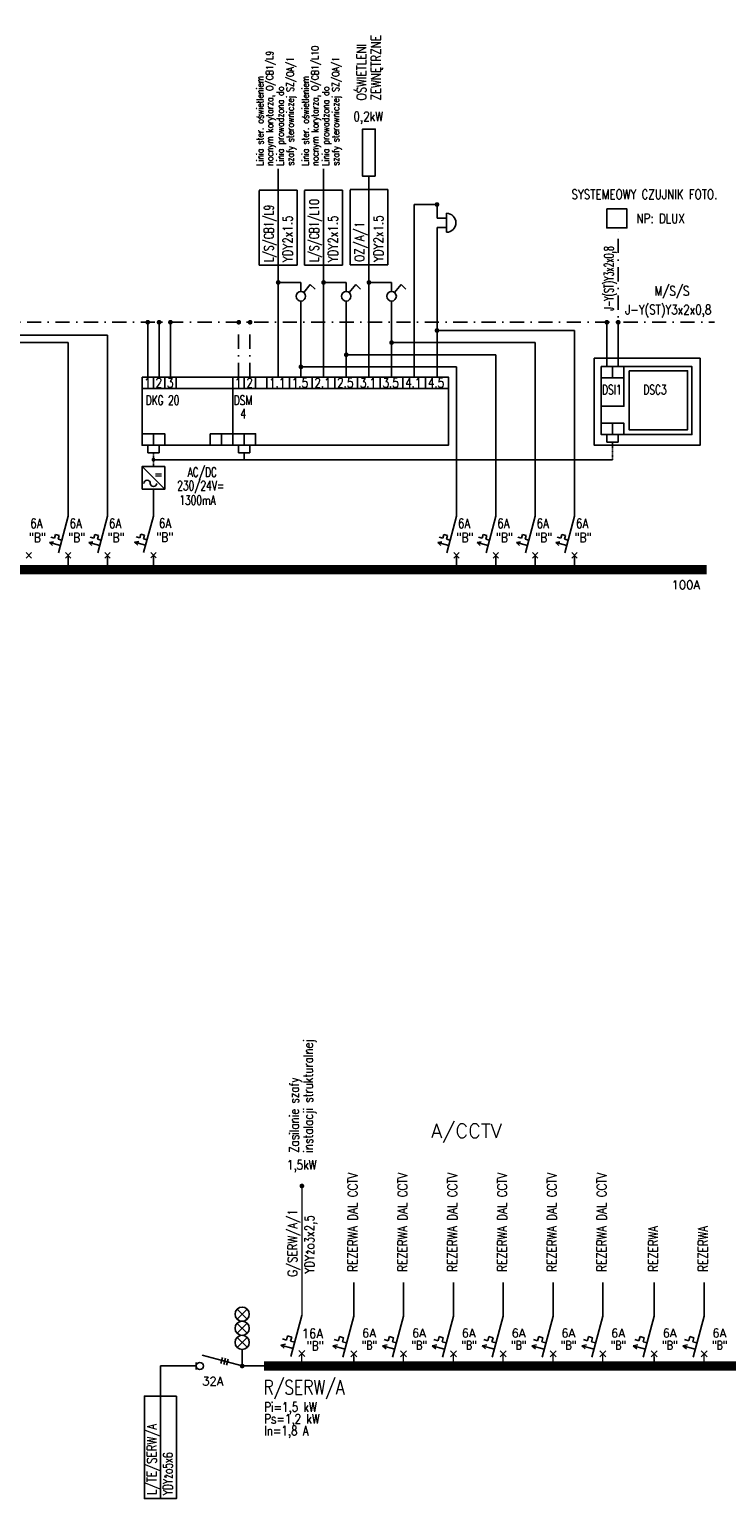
# Model space of a CAD drawing. Header units: inches. Extents: x -145354 to -97635, y 38777 to 78670.
# Tile 209 of 231: x -113260 to -111785, y 42640 to 45750. Entities that reach past the tile are written whole.
import ezdxf

# ---------------------------------------------------------------- set-up
doc = ezdxf.new("R2010")
doc.units = ezdxf.units.IN
doc.header["$MEASUREMENT"] = 0
doc.linetypes.add('DASHDOT', pattern=[1, 0.5, -0.25, 0, -0.25])
doc.linetypes.add('DASHDOTX2', pattern=[2, 1, -0.5, 0, -0.5])
doc.layers.add('E-35', color=6, linetype='Continuous', lineweight=25)
for name, color, linetype in [('E35', 6, 'Continuous'), ('E50', 3, 'Continuous'), ('E_OPIS_MOCE', 6, 'Continuous')]:
    doc.layers.add(name, color=color, linetype=linetype)
doc.styles.add('ROMANS', font='romans', dxfattribs={"width": 0.85})

msp = doc.modelspace()

# ---------------------------------------------------------------- linework, layer by layer
at = {"layer": 'E-35', "linetype": 'DASHDOTX2', "ltscale": 25, "const_width": 5}
for points in [[(-112817.39, 45127.35, -1), (-112817.39, 45132.35, -1)], [(-112793.39, 45127.35, -1), (-112793.39, 45132.35, -1)]]:
    msp.add_lwpolyline(points, format="xyb", close=True, dxfattribs=at)
at = {"layer": 'E35'}
for p, q in [((-112774.01, 45409.63), (-112734.01, 45409.63)), ((-112774.01, 45250.68), (-112774.01, 45408.66)), ((-112734.01, 45409.63), (-112694.01, 45409.63)), ((-112734.01, 45250.68), (-112734.01, 45408.66)), ((-112694.01, 45409.63), (-112694.01, 45250.68)), ((-112678.01, 45409.63), (-112638.01, 45409.63)), ((-112678.01, 45250.68), (-112678.01, 45408.66)), ((-112638.01, 45409.63), (-112598.01, 45409.63)), ((-112638.01, 45250.68), (-112638.01, 45408.66)), ((-112598.01, 45409.63), (-112598.01, 45250.68)), ((-112582.01, 45411.01), (-112502.01, 45411.01)), ((-112582.01, 45251.07), (-112582.01, 45410.05)), ((-112542.01, 45411.01), (-112542.01, 45251.07)), ((-112542.01, 45251.07), (-112542.01, 45410.05)), ((-112502.01, 45411.01), (-112502.01, 45251.07)), ((-112446.01, 45013.64), (-112446.01, 45379.01)), ((-112446.01, 45379.01), (-112398.01, 45379.01)), ((-112398.01, 45350.43), (-112398.01, 45379.01)), ((-112398.01, 45350.43), (-112378.01, 45350.43)), ((-112378.01, 45360.43), (-112378.01, 45320.43)), ((-112398.01, 45330.43), (-112378.01, 45330.43)), ((-112398.01, 45013.64), (-112398.01, 45330.43)), ((-112734.01, 45250.68), (-112774.01, 45250.68)), ((-112694.01, 45250.68), (-112734.01, 45250.68)), ((-112638.01, 45250.68), (-112678.01, 45250.68)), ((-112598.01, 45250.68), (-112638.01, 45250.68)), ((-112542.01, 45251.07), (-112582.01, 45251.07)), ((-112502.01, 45251.07), (-112542.01, 45251.07)), ((-113022.01, 44824.32), (-112974.01, 44776.32)), ((-113217.95, 44663.4), (-113209.18, 44665.2)), ((-113194.76, 44657.19), (-113217.95, 44663.4)), ((-113217.95, 44663.4), (-113211.25, 44657.47)), ((-113214.84, 44674.99), (-113207.11, 44672.92)), ((-113207.11, 44672.92), (-113205.04, 44680.65)), ((-113205.04, 44680.65), (-113197.31, 44678.58)), ((-113205.04, 44680.65), (-113197.31, 44678.58)), ((-113197.31, 44678.58), (-113199.38, 44670.85)), ((-113199.38, 44670.85), (-113191.66, 44668.78)), ((-113134.69, 44663.4), (-113125.93, 44665.2)), ((-113111.51, 44657.19), (-113134.69, 44663.4)), ((-113134.69, 44663.4), (-113128, 44657.47)), ((-113131.58, 44674.99), (-113123.86, 44672.92)), ((-113123.86, 44672.92), (-113121.79, 44680.65)), ((-113121.79, 44680.65), (-113114.06, 44678.58)), ((-113121.79, 44680.65), (-113114.06, 44678.58)), ((-113114.06, 44678.58), (-113116.13, 44670.85)), ((-113116.13, 44670.85), (-113108.4, 44668.78)), ((-113037.76, 44664.01), (-113029, 44665.81)), ((-113037.76, 44664.01), (-113031.07, 44658.08)), ((-113014.58, 44657.8), (-113037.76, 44664.01)), ((-113034.65, 44675.6), (-113026.93, 44673.53)), ((-113026.93, 44673.53), (-113024.86, 44681.26)), ((-113024.86, 44681.26), (-113017.13, 44679.19)), ((-113024.86, 44681.26), (-113017.13, 44679.19)), ((-113017.13, 44679.19), (-113019.2, 44671.46)), ((-113019.2, 44671.46), (-113011.47, 44669.39)), ((-112396.44, 44663.4), (-112387.67, 44665.2)), ((-112396.44, 44663.4), (-112389.74, 44657.47)), ((-112373.25, 44657.19), (-112396.44, 44663.4)), ((-112393.33, 44674.99), (-112385.6, 44672.92)), ((-112385.6, 44672.92), (-112383.53, 44680.65)), ((-112383.53, 44680.65), (-112375.8, 44678.58)), ((-112383.53, 44680.65), (-112375.8, 44678.58)), ((-112375.8, 44678.58), (-112377.88, 44670.85)), ((-112377.88, 44670.85), (-112370.15, 44668.78)), ((-112313.18, 44663.4), (-112304.42, 44665.2)), ((-112313.18, 44663.4), (-112306.49, 44657.47)), ((-112290, 44657.19), (-112313.18, 44663.4)), ((-112310.07, 44674.99), (-112302.35, 44672.92)), ((-112302.35, 44672.92), (-112300.28, 44680.65)), ((-112300.28, 44680.65), (-112292.55, 44678.58)), ((-112300.28, 44680.65), (-112292.55, 44678.58)), ((-112292.55, 44678.58), (-112294.62, 44670.85)), ((-112294.62, 44670.85), (-112286.89, 44668.78)), ((-112229.92, 44663.4), (-112221.16, 44665.2)), ((-112229.92, 44663.4), (-112223.23, 44657.47)), ((-112206.74, 44657.19), (-112229.92, 44663.4)), ((-112226.82, 44674.99), (-112219.09, 44672.92)), ((-112219.09, 44672.92), (-112217.02, 44680.65)), ((-112217.02, 44680.65), (-112209.29, 44678.58)), ((-112217.02, 44680.65), (-112209.29, 44678.58)), ((-112209.29, 44678.58), (-112211.36, 44670.85)), ((-112211.36, 44670.85), (-112203.64, 44668.78)), ((-112146.67, 44663.4), (-112137.9, 44665.2)), ((-112146.67, 44663.4), (-112139.98, 44657.47)), ((-112123.49, 44657.19), (-112146.67, 44663.4)), ((-112143.56, 44674.99), (-112135.83, 44672.92)), ((-112135.83, 44672.92), (-112133.76, 44680.65)), ((-112133.76, 44680.65), (-112126.04, 44678.58)), ((-112133.76, 44680.65), (-112126.04, 44678.58)), ((-112126.04, 44678.58), (-112128.11, 44670.85)), ((-112128.11, 44670.85), (-112120.38, 44668.78)), ((-113267.11, 44642.11), (-113255.8, 44630.8)), ((-113267.11, 44630.8), (-113255.8, 44642.11)), ((-113183.86, 44642.11), (-113172.54, 44630.8)), ((-113183.86, 44630.8), (-113172.54, 44642.11)), ((-113100.6, 44642.11), (-113089.29, 44630.8)), ((-113100.6, 44630.8), (-113089.29, 44642.11)), ((-113003.67, 44642.72), (-112992.36, 44631.41)), ((-113003.67, 44631.41), (-112992.36, 44642.72)), ((-112362.35, 44642.11), (-112351.03, 44630.8)), ((-112362.35, 44630.8), (-112351.03, 44642.11)), ((-112279.09, 44642.11), (-112267.78, 44630.8)), ((-112279.09, 44630.8), (-112267.78, 44642.11)), ((-112195.83, 44642.11), (-112184.52, 44630.8)), ((-112195.83, 44630.8), (-112184.52, 44642.11)), ((-112112.58, 44642.11), (-112101.26, 44630.8)), ((-112112.58, 44630.8), (-112101.26, 44642.11)), ((-112820.99, 43040.61), (-112799.47, 43019.75)), ((-112820.83, 43019.58), (-112799.64, 43040.77)), ((-112820.83, 42989.71), (-112799.64, 43010.9)), ((-112820.99, 43010.74), (-112799.47, 42989.88)), ((-112820.99, 42980.87), (-112799.47, 42960.01)), ((-112820.83, 42959.84), (-112799.64, 42981.04)), ((-112716.38, 42975.35), (-112714.06, 42984.05)), ((-112714.06, 42984.05), (-112705.36, 42981.72)), ((-112705.36, 42981.72), (-112707.69, 42973.03)), ((-112606.55, 42974.04), (-112604.22, 42982.74)), ((-112604.22, 42982.74), (-112595.53, 42980.41)), ((-112595.53, 42980.41), (-112597.86, 42971.71)), ((-112501.18, 42974.04), (-112498.85, 42982.74)), ((-112498.85, 42982.74), (-112490.16, 42980.41)), ((-112490.16, 42980.41), (-112492.49, 42971.71)), ((-112395.82, 42974.04), (-112393.49, 42982.74)), ((-112393.49, 42982.74), (-112384.79, 42980.41)), ((-112384.79, 42980.41), (-112387.12, 42971.71)), ((-112290.45, 42974.04), (-112288.12, 42982.74)), ((-112288.12, 42982.74), (-112279.43, 42980.41)), ((-112279.43, 42980.41), (-112281.76, 42971.71)), ((-112185.08, 42974.04), (-112182.75, 42982.74)), ((-112182.75, 42982.74), (-112174.06, 42980.41)), ((-112174.06, 42980.41), (-112176.39, 42971.71)), ((-112079.72, 42974.04), (-112077.39, 42982.74)), ((-112077.39, 42982.74), (-112068.69, 42980.41)), ((-112068.69, 42980.41), (-112071.02, 42971.71)), ((-111970.82, 42974.04), (-111968.49, 42982.74)), ((-111968.49, 42982.74), (-111959.8, 42980.41)), ((-111959.8, 42980.41), (-111962.13, 42971.71)), ((-111865.45, 42974.04), (-111863.12, 42982.74)), ((-111863.12, 42982.74), (-111854.43, 42980.41)), ((-111854.43, 42980.41), (-111856.76, 42971.71)), ((-112810.23, 42920.49), (-112810.23, 42955.45)), ((-112728.57, 42964.64), (-112718.71, 42966.66)), ((-112728.57, 42964.64), (-112721.04, 42957.97)), ((-112702.49, 42957.66), (-112728.57, 42964.64)), ((-112725.08, 42977.68), (-112716.38, 42975.35)), ((-112707.69, 42973.03), (-112699, 42970.7)), ((-112690.22, 42953.58), (-112677.49, 42940.85)), ((-112690.22, 42940.85), (-112677.49, 42953.58)), ((-112618.74, 42963.33), (-112608.88, 42965.35)), ((-112618.74, 42963.33), (-112611.21, 42956.66)), ((-112592.66, 42956.34), (-112618.74, 42963.33)), ((-112615.24, 42976.37), (-112606.55, 42974.04)), ((-112597.86, 42971.71), (-112589.16, 42969.38)), ((-112580.39, 42939.54), (-112567.66, 42952.27)), ((-112580.39, 42952.27), (-112567.66, 42939.54)), ((-112513.37, 42963.33), (-112503.51, 42965.35)), ((-112513.37, 42963.33), (-112505.84, 42956.66)), ((-112487.29, 42956.34), (-112513.37, 42963.33)), ((-112509.88, 42976.37), (-112501.18, 42974.04)), ((-112492.49, 42971.71), (-112483.8, 42969.38)), ((-112475.02, 42939.54), (-112462.29, 42952.27)), ((-112475.02, 42952.27), (-112462.29, 42939.54)), ((-112408, 42963.33), (-112398.15, 42965.35)), ((-112408, 42963.33), (-112400.48, 42956.66)), ((-112381.92, 42956.34), (-112408, 42963.33)), ((-112404.51, 42976.37), (-112395.82, 42974.04)), ((-112387.12, 42971.71), (-112378.43, 42969.38)), ((-112369.65, 42939.54), (-112356.92, 42952.27)), ((-112369.65, 42952.27), (-112356.92, 42939.54)), ((-112302.64, 42963.33), (-112292.78, 42965.35)), ((-112302.64, 42963.33), (-112295.11, 42956.66)), ((-112276.56, 42956.34), (-112302.64, 42963.33)), ((-112299.14, 42976.37), (-112290.45, 42974.04)), ((-112281.76, 42971.71), (-112273.06, 42969.38)), ((-112264.29, 42939.54), (-112251.56, 42952.27)), ((-112264.29, 42952.27), (-112251.56, 42939.54)), ((-112197.27, 42963.33), (-112187.41, 42965.35)), ((-112197.27, 42963.33), (-112189.74, 42956.66)), ((-112171.19, 42956.34), (-112197.27, 42963.33)), ((-112193.78, 42976.37), (-112185.08, 42974.04)), ((-112176.39, 42971.71), (-112167.7, 42969.38)), ((-112158.92, 42939.54), (-112146.19, 42952.27)), ((-112158.92, 42952.27), (-112146.19, 42939.54)), ((-112091.91, 42963.33), (-112082.05, 42965.35)), ((-112091.91, 42963.33), (-112084.38, 42956.66)), ((-112065.83, 42956.34), (-112091.91, 42963.33)), ((-112088.41, 42976.37), (-112079.72, 42974.04)), ((-112071.02, 42971.71), (-112062.33, 42969.38)), ((-112053.55, 42939.54), (-112040.83, 42952.27)), ((-112053.55, 42952.27), (-112040.83, 42939.54)), ((-111983.01, 42963.33), (-111973.15, 42965.35)), ((-111983.01, 42963.33), (-111975.48, 42956.66)), ((-111956.93, 42956.34), (-111983.01, 42963.33)), ((-111979.51, 42976.37), (-111970.82, 42974.04)), ((-111962.13, 42971.71), (-111953.43, 42969.38)), ((-111944.66, 42939.54), (-111931.93, 42952.27)), ((-111944.66, 42952.27), (-111931.93, 42939.54)), ((-111877.64, 42963.33), (-111867.78, 42965.35)), ((-111877.64, 42963.33), (-111870.11, 42956.66)), ((-111851.56, 42956.34), (-111877.64, 42963.33)), ((-111874.15, 42976.37), (-111865.45, 42974.04)), ((-111856.76, 42971.71), (-111848.07, 42969.38)), ((-111839.29, 42939.54), (-111826.56, 42952.27)), ((-111839.29, 42952.27), (-111826.56, 42939.54)), ((-112907.29, 42913), (-112907.29, 42927.98)), ((-112851.98, 42938.62), (-112855.45, 42925.66)), ((-112845.78, 42936.96), (-112849.25, 42924)), ((-112839.58, 42935.3), (-112843.06, 42922.34))]:
    msp.add_line(p, q, dxfattribs=at)
at = {"layer": 'E35', "linetype": 'Continuous'}
for p, q in [((-112679.77, 45192.51), (-112666.01, 45209.7)), ((-112666.01, 45209.7), (-112656.01, 45199.7)), ((-112583.77, 45192.51), (-112570.01, 45209.7)), ((-112570.01, 45209.7), (-112560.01, 45199.7)), ((-112487.77, 45192.51), (-112474.01, 45209.7)), ((-112474.01, 45209.7), (-112464.01, 45199.7))]:
    msp.add_line(p, q, dxfattribs=at)
at = {"layer": 'E35', "color": 3}
for p, q in [((-113386.03, 45102.83), (-113094.94, 45102.83)), ((-113094.94, 44719.01), (-113094.94, 45102.83)), ((-112398.01, 45112.3), (-112106.92, 45112.3)), ((-112106.92, 44719.01), (-112106.92, 45112.3)), ((-113482.03, 45086.67), (-113178.2, 45086.67)), ((-113178.2, 44719.01), (-113178.2, 45086.67)), ((-112494.01, 45086.67), (-112190.18, 45086.67)), ((-112190.18, 44719.01), (-112190.18, 45086.67)), ((-112686.01, 45035.41), (-112356.69, 45035.41)), ((-112590.01, 45061.04), (-112273.43, 45061.04)), ((-112356.69, 44719.01), (-112356.69, 45035.41)), ((-112273.43, 44719.01), (-112273.43, 45061.04)), ((-112998.01, 44719.62), (-112998.01, 44776.32)), ((-113178.2, 44719.01), (-113198.9, 44641.74)), ((-113094.94, 44719.01), (-113115.65, 44641.74)), ((-112998.01, 44719.62), (-113018.72, 44642.35)), ((-112356.69, 44719.01), (-112377.39, 44641.74)), ((-112273.43, 44719.01), (-112294.14, 44641.74)), ((-112190.18, 44719.01), (-112210.88, 44641.74)), ((-112106.92, 44719.01), (-112127.63, 44641.74)), ((-112574.02, 43025.89), (-112574.02, 43074.05)), ((-112468.65, 43025.89), (-112468.65, 43074.05)), ((-112363.29, 43025.89), (-112363.29, 43074.05)), ((-112257.92, 43025.89), (-112257.92, 43074.05)), ((-112152.56, 43025.89), (-112152.56, 43074.05)), ((-112047.19, 43025.89), (-112047.19, 43074.05)), ((-111938.29, 43025.89), (-111938.29, 43074.05)), ((-111832.93, 43025.89), (-111832.93, 43074.05)), ((-112683.86, 43027.2), (-112707.15, 42940.27)), ((-112574.02, 43025.89), (-112597.31, 42938.96)), ((-112468.65, 43025.89), (-112491.95, 42938.96)), ((-112363.29, 43025.89), (-112386.58, 42938.96)), ((-112257.92, 43025.89), (-112281.22, 42938.96)), ((-112152.56, 43025.89), (-112175.85, 42938.96)), ((-112047.19, 43025.89), (-112070.48, 42938.96)), ((-111938.29, 43025.89), (-111961.59, 42938.96)), ((-111832.93, 43025.89), (-111856.22, 42938.96)), ((-112810.23, 42920.49), (-112894.79, 42943.15))]:
    msp.add_line(p, q, dxfattribs=at)
at = {"layer": 'E35'}
for points in [[(-112528.7, 45438.92), (-112528.7, 45538.72), (-112555.32, 45538.72), (-112555.32, 45438.92)], [(-112065.5, 45053.71), (-111841.37, 45053.71), (-111841.37, 44869.64), (-112065.5, 44869.64)], [(-112050.69, 45036.06), (-112026.69, 45036.06), (-112026.69, 45012.06), (-112050.69, 45012.06)], [(-112050.69, 45036.06), (-111858.69, 45036.06), (-111858.69, 44892.06), (-112050.69, 44892.06)], [(-112026.69, 45036.06), (-112002.69, 45036.06), (-112002.69, 45012.06), (-112026.69, 45012.06)], [(-113022.01, 45013.64), (-112998.01, 45013.64), (-112998.01, 44989.64), (-113022.01, 44989.64)], [(-112998.01, 45013.64), (-112974.01, 45013.64), (-112974.01, 44989.64), (-112998.01, 44989.64)], [(-112974.01, 45013.64), (-112950.01, 45013.64), (-112950.01, 44989.64), (-112974.01, 44989.64)], [(-112950.01, 45013.64), (-112830.01, 45013.64), (-112830.01, 44989.64), (-112950.01, 44989.64)], [(-112830.01, 45013.64), (-112806.01, 45013.64), (-112806.01, 44989.64), (-112830.01, 44989.64)], [(-112806.01, 45013.64), (-112782.01, 45013.64), (-112782.01, 44989.64), (-112806.01, 44989.64)], [(-112782.01, 45013.64), (-112758.01, 45013.64), (-112758.01, 44989.64), (-112782.01, 44989.64)], [(-112758.01, 45013.64), (-112710.01, 45013.64), (-112710.01, 44989.64), (-112758.01, 44989.64)], [(-112710.01, 45013.64), (-112662.01, 45013.64), (-112662.01, 44989.64), (-112710.01, 44989.64)], [(-112662.01, 45013.64), (-112614.01, 45013.64), (-112614.01, 44989.64), (-112662.01, 44989.64)], [(-112614.01, 45013.64), (-112566.01, 45013.64), (-112566.01, 44989.64), (-112614.01, 44989.64)], [(-112566.01, 45013.64), (-112518.01, 45013.64), (-112518.01, 44989.64), (-112566.01, 44989.64)], [(-112518.01, 45013.64), (-112470.01, 45013.64), (-112470.01, 44989.64), (-112518.01, 44989.64)], [(-112470.01, 45013.64), (-112422.01, 45013.64), (-112422.01, 44989.64), (-112470.01, 44989.64)], [(-112422.01, 45013.64), (-112374.01, 45013.64), (-112374.01, 44989.64), (-112422.01, 44989.64)], [(-112050.69, 45012.06), (-112002.69, 45012.06), (-112002.69, 44952.06), (-112050.69, 44952.06)], [(-111991.6, 45027.07), (-111868.03, 45027.07), (-111868.03, 44902.33), (-111991.6, 44902.33)], [(-113022.01, 44989.64), (-112830.01, 44989.64), (-112830.01, 44869.64), (-113022.01, 44869.64)], [(-112830.01, 44989.64), (-112374.01, 44989.64), (-112374.01, 44869.64), (-112830.01, 44869.64)], [(-112050.69, 44916.06), (-112026.69, 44916.06), (-112026.69, 44892.06), (-112050.69, 44892.06)], [(-112026.69, 44916.06), (-112002.69, 44916.06), (-112002.69, 44892.06), (-112026.69, 44892.06)], [(-113022.01, 44893.64), (-112998.01, 44893.64), (-112998.01, 44869.64), (-113022.01, 44869.64)], [(-112998.01, 44893.64), (-112974.01, 44893.64), (-112974.01, 44869.64), (-112998.01, 44869.64)], [(-112878.01, 44893.64), (-112854.01, 44893.64), (-112854.01, 44869.64), (-112878.01, 44869.64)], [(-112854.01, 44893.64), (-112830.01, 44893.64), (-112830.01, 44869.64), (-112854.01, 44869.64)], [(-112830.01, 44893.64), (-112806.01, 44893.64), (-112806.01, 44869.64), (-112830.01, 44869.64)], [(-112806.01, 44893.64), (-112782.01, 44893.64), (-112782.01, 44869.64), (-112806.01, 44869.64)], [(-113022.01, 44776.32), (-113022.01, 44824.32), (-112974.01, 44824.32), (-112974.01, 44776.32)]]:
    msp.add_lwpolyline(points, close=True, dxfattribs=at)
at = {"layer": 'E35', "ltscale": 60}
msp.add_lwpolyline([(-112039.03, 45369.61), (-111996.35, 45369.61), (-111996.35, 45329.61), (-112039.03, 45329.61)], close=True, dxfattribs=at)
at = {"layer": 'E35', "linetype": 'Continuous'}
for points in [[(-112983.14, 42856.69), (-113017.04, 42856.69), (-113017.04, 42639.78), (-112983.14, 42639.78)], [(-112949.23, 42856.69), (-112983.14, 42856.69), (-112983.14, 42639.78), (-112949.23, 42639.78)]]:
    msp.add_lwpolyline(points, close=True, dxfattribs=at)
for centre in [(-112686.01, 45184.7), (-112590.01, 45184.7), (-112494.01, 45184.7)]:
    msp.add_circle(centre, 10, dxfattribs=at)
at = {"layer": 'E35'}
for centre, radius in [((-112810.23, 43030.18), 14.98), ((-112810.23, 43000.31), 14.98), ((-112810.23, 42970.44), 14.98), ((-112899.8, 42920.49), 7.49)]:
    msp.add_circle(centre, radius, dxfattribs=at)
for centre, radius, start, end in [((-112378.01, 45340.43), 20, 270, 90), ((-113011.3, 44788.84), 6.75, 0, 180), ((-112997.8, 44788.84), 6.75, 180, 0)]:
    msp.add_arc(centre, radius, start, end, dxfattribs=at)
at = {"layer": 'E50', "linetype": 'Continuous', "ltscale": 0.5}
for p, q in [((-112734.01, 45410.59), (-112734.01, 45454.27)), ((-112638.01, 45410.59), (-112638.01, 45454.27)), ((-112542.01, 45411.01), (-112542.01, 45413.67)), ((-112734.01, 45013.64), (-112734.01, 45250.68)), ((-112638.01, 45013.64), (-112638.01, 45250.68)), ((-112542.01, 45013.64), (-112542.01, 45250.88)), ((-113010.01, 45013.64), (-113010.01, 45129.85)), ((-112986.01, 45013.64), (-112986.01, 45129.85)), ((-112962.01, 45013.64), (-112962.01, 45129.85)), ((-112038.69, 45036.06), (-112038.69, 45129.85)), ((-112014.69, 45036.06), (-112014.69, 45129.85)), ((-112494.01, 45013.64), (-112494.01, 45092.72)), ((-112038.69, 44892.06), (-112038.69, 44875.96)), ((-112014.69, 44892.06), (-112014.69, 44875.96)), ((-113010.01, 44869.64), (-113010.01, 44853.54)), ((-113010.01, 44853.54), (-112986.01, 44853.54)), ((-112986.01, 44869.64), (-112986.01, 44853.54)), ((-112818.01, 44869.64), (-112818.01, 44853.54)), ((-112818.01, 44869.64), (-112818.01, 44853.54)), ((-112818.01, 44853.54), (-112794.01, 44853.54)), ((-112818.01, 44853.54), (-112794.01, 44853.54)), ((-112794.01, 44869.64), (-112794.01, 44853.54)), ((-112794.01, 44869.64), (-112794.01, 44853.54)), ((-112038.69, 44875.96), (-112014.69, 44875.96))]:
    msp.add_line(p, q, dxfattribs=at)
at = {"layer": 'E50'}
for p, q in [((-112542.01, 45438.92), (-112542.01, 45413.67)), ((-113178.2, 44636.46), (-113178.2, 44606.04)), ((-113094.94, 44636.46), (-113094.94, 44606.04)), ((-112998.01, 44637.06), (-112998.01, 44606.04)), ((-112356.69, 44636.46), (-112356.69, 44606.04)), ((-112273.43, 44636.46), (-112273.43, 44606.04)), ((-112190.18, 44636.46), (-112190.18, 44606.04)), ((-112106.92, 44636.46), (-112106.92, 44606.04)), ((-112983.14, 42920.49), (-112983.14, 42856.69)), ((-112907.29, 42920.49), (-112983.14, 42920.49)), ((-112574.02, 42913.66), (-112574.02, 42939.78)), ((-112574.02, 42939.78), (-112574.02, 42913.66)), ((-111938.29, 42913.66), (-111938.29, 42939.78)), ((-111938.29, 42939.78), (-111938.29, 42913.66))]:
    msp.add_line(p, q, dxfattribs=at)
at = {"layer": 'E50', "color": 6, "linetype": 'DASHDOTX2', "ltscale": 30}
for p, q in [((-112014.69, 45036.06), (-112014.69, 45329.61)), ((-114587.54, 45129.85), (-111810.75, 45129.85)), ((-112818.01, 45013.64), (-112818.01, 45129.77)), ((-112794.01, 45013.64), (-112794.01, 45129.77))]:
    msp.add_line(p, q, dxfattribs=at)
at = {"layer": 'E50', "linetype": 'Continuous'}
for p, q in [((-112734.01, 45214.1), (-112686.01, 45214.1)), ((-112686.01, 45194.7), (-112686.01, 45214.1)), ((-112638.01, 45214.1), (-112590.01, 45214.1)), ((-112590.01, 45194.7), (-112590.01, 45214.1)), ((-112542.01, 45214.1), (-112494.01, 45214.1)), ((-112494.01, 45194.7), (-112494.01, 45214.1)), ((-112686.01, 45013.64), (-112686.01, 45174.7)), ((-112590.01, 45013.64), (-112590.01, 45174.7)), ((-112494.01, 45013.64), (-112494.01, 45174.7)), ((-112810.23, 42920.49), (-112758.86, 42920.49))]:
    msp.add_line(p, q, dxfattribs=at)
at = {"layer": 'E50', "linetype": 'DASHDOT'}
for p, q in [((-112998.01, 44824.32), (-112998.01, 44853.54)), ((-112026.69, 44838.93), (-112026.69, 44875.96))]:
    msp.add_line(p, q, dxfattribs=at)
at = {"layer": 'E50', "linetype": 'Continuous', "ltscale": 100}
for p, q in [((-112806.01, 44853.54), (-112806.01, 44838.93)), ((-112998.01, 44838.93), (-112026.69, 44838.93))]:
    msp.add_line(p, q, dxfattribs=at)
at = {"layer": 'E50', "linetype": 'Continuous', "lineweight": 0}
for p, q in [((-112683.86, 43301.6), (-112683.86, 43027.2)), ((-112683.86, 42920.49), (-112683.86, 42947.22)), ((-112574.02, 42913.66), (-112574.02, 42945.9)), ((-112468.65, 42913.66), (-112468.65, 42945.9)), ((-112363.29, 42913.66), (-112363.29, 42945.9)), ((-112257.92, 42913.66), (-112257.92, 42945.9)), ((-112152.56, 42913.66), (-112152.56, 42945.9)), ((-112047.19, 42913.66), (-112047.19, 42945.9)), ((-111938.29, 42913.66), (-111938.29, 42945.9)), ((-111832.93, 42913.66), (-111832.93, 42945.9))]:
    msp.add_line(p, q, dxfattribs=at)
at = {"layer": 'E50', "color": 6}
for p, q in [((-112574.02, 43074.05), (-112574.02, 43097.24)), ((-112468.65, 43074.05), (-112468.65, 43097.24)), ((-112363.29, 43074.05), (-112363.29, 43097.24)), ((-112257.92, 43074.05), (-112257.92, 43097.24)), ((-112152.56, 43074.05), (-112152.56, 43097.24)), ((-112047.19, 43074.05), (-112047.19, 43097.24)), ((-111938.29, 43074.05), (-111938.29, 43097.24)), ((-111832.93, 43074.05), (-111832.93, 43097.24))]:
    msp.add_line(p, q, dxfattribs=at)
at = {"layer": 'E50', "linetype": 'Continuous'}
for points, const_width in [([(-112398.01, 45376.51, -1), (-112398.01, 45381.51, -1)], 5), ([(-112734.01, 45211.6, -1), (-112734.01, 45216.6, -1)], 5), ([(-112638.01, 45211.6, -1), (-112638.01, 45216.6, -1)], 5), ([(-112542.01, 45211.6, -1), (-112542.01, 45216.6, -1)], 5), ([(-113010.01, 45127.35, -1), (-113010.01, 45132.35, -1)], 5), ([(-112986.01, 45127.35, -1), (-112986.01, 45132.35, -1)], 5), ([(-112962.01, 45127.35, -1), (-112962.01, 45132.35, -1)], 5), ([(-112038.69, 45127.35, -1), (-112038.69, 45132.35, -1)], 5), ([(-112014.69, 45127.35, -1), (-112014.69, 45132.35, -1)], 5), ([(-112398.01, 45109.8, -1), (-112398.01, 45114.8, -1)], 5), ([(-112590.01, 45058.54, -1), (-112590.01, 45063.54, -1)], 5), ([(-112494.01, 45084.17, -1), (-112494.01, 45089.17, -1)], 5), ([(-112686.01, 45032.91, -1), (-112686.01, 45037.91, -1)], 5), ([(-113000.01, 44838.93, 1), (-112996.01, 44838.93, 1)], 4), ([(-112683.86, 43299.1, -1), (-112683.86, 43304.1, -1)], 5)]:
    msp.add_lwpolyline(points, format="xyb", close=True, dxfattribs=dict(at, const_width=const_width))
at = {"layer": 'E50', "ltscale": 60, "const_width": 20}
msp.add_lwpolyline([(-115857.58, 44606.04), (-111827.69, 44606.04)], dxfattribs=at)
at = {"layer": 'E50', "const_width": 5}
msp.add_lwpolyline([(-112812.73, 42920.49, 1), (-112807.73, 42920.49, 1)], format="xyb", close=True, dxfattribs=at)
at = {"layer": 'E50', "linetype": 'Continuous', "lineweight": 0, "const_width": 20}
msp.add_lwpolyline([(-112763.78, 42920.49), (-111262.54, 42920.49)], dxfattribs=at)

# ---------------------------------------------------------------- texts
at = {"layer": 'E35', "color": 2, "style": 'ROMANS', "width": 0.8}
for s, height, p in [('ZEWNĘTRZNE', 20, (-112517.09, 45599.41)), ('OŚWIETLENI ', 20, (-112547.92, 45599.41)), ('nocnym korytarza, O/CB1/L10', 15, (-112648.65, 45461.18)), ('nocnym korytarza, O/CB1/L9', 15, (-112744.65, 45461.18)), ('szafy sterowniczej SZ/OA/1', 15, (-112701.11, 45461.18)), ('szafy sterowniczej SZ/OA/1', 15, (-112605.11, 45461.18)), ('Linia ster. oświetleniem ', 15, (-112765.24, 45461.18)), ('Linia ster. oświetleniem ', 15, (-112669.24, 45461.18)), ('Linia prowadzona do ', 15, (-112722.25, 45461.18)), ('Linia prowadzona do ', 15, (-112626.25, 45461.18)), ('instalacji strukturalnej', 20, (-112660.54, 43372.08)), ('Zasilanie szafy', 20, (-112690.43, 43371.7))]:
    msp.add_text(s, height=height, rotation=90, dxfattribs=at).set_placement(p)
at = {"layer": 'E35', "style": 'ROMANS'}
for s, height, width, p in [('0,2kW', 20, 0.8, (-112574.75, 45555.46)), ('SYSTEMEOWY CZUJNIK FOTO.', 20, 0.8, (-112113.53, 45390.56)), ('NP: DLUX', 20, 0.8, (-111975.99, 45339.54)), ('M/S/S', 20, 0.8, (-111937.92, 45186.43)), ('J-Y(ST)Y3x2x0,8', 20, 0.8, (-111999.93, 45146.48)), ('1', 20, 0.8, (-113017.28, 44991.77)), ('2', 20, 0.8, (-112993.28, 44991.77)), ('3', 20, 0.8, (-112969.28, 44991.77)), ('1', 20, 0.8, (-112825.28, 44991.77)), ('2', 20, 0.8, (-112801.28, 44991.77)), ('1.1', 20, 0.8, (-112753.28, 44991.77)), ('1.5', 20, 0.8, (-112705.28, 44991.77)), ('2.1', 20, 0.8, (-112657.28, 44991.77)), ('2.5', 20, 0.8, (-112609.28, 44991.77)), ('3.1', 20, 0.8, (-112561.28, 44991.77)), ('3.5', 20, 0.8, (-112513.28, 44991.77)), ('4.1', 20, 0.8, (-112465.28, 44991.77)), ('4.5', 20, 0.8, (-112417.28, 44991.77)), ('6A', 20, 0.8, (-113258.6, 44694)), ('6A', 20, 0.8, (-113175.35, 44694)), ('6A', 20, 0.8, (-113092.09, 44694)), ('6A', 20, 0.8, (-112986.37, 44694.61)), ('6A', 20, 0.8, (-112353.84, 44694)), ('6A', 20, 0.8, (-112270.58, 44694)), ('6A', 20, 0.8, (-112187.33, 44694)), ('6A', 20, 0.8, (-112104.07, 44694)), ('"B"', 20, 0.8, (-113261.82, 44664.27)), ('"B"', 20, 0.8, (-113178.57, 44664.27)), ('"B"', 20, 0.8, (-113095.31, 44664.27)), ('"B"', 20, 0.8, (-112992.26, 44664.88)), ('"B"', 20, 0.8, (-112357.06, 44664.27)), ('"B"', 20, 0.8, (-112273.8, 44664.27)), ('"B"', 20, 0.8, (-112190.55, 44664.27)), ('"B"', 20, 0.8, (-112107.29, 44664.27)), ('1,5kW', 20, 0.8, (-112715.5, 43336.15)), ('16A', 20, 0.9, (-112684.04, 42979.27)), ('"B"', 20, 0.8, (-112674, 42953.37)), ('"B"', 18, 0.8, (-112557.51, 42955.53)), ('"B"', 18, 0.8, (-112452.14, 42955.53)), ('"B"', 18, 0.8, (-112346.77, 42955.53)), ('"B"', 18, 0.8, (-112241.41, 42955.53)), ('"B"', 18, 0.8, (-112136.04, 42955.53)), ('"B"', 18, 0.8, (-112030.68, 42955.53)), ('"B"', 18, 0.8, (-111921.78, 42955.53)), ('"B"', 18, 0.8, (-111816.41, 42955.53))]:
    msp.add_text(s, height=height, dxfattribs=dict(at, width=width)).set_placement(p)
for s, width, p in [('L/S/CB1/L9', 0.7, (-112744.01, 45257.18)), ('YDY2x1.5', 0.8, (-112704.01, 45257.18)), ('L/S/CB1/L10', 0.7, (-112648.01, 45257.18)), ('YDY2x1.5', 0.8, (-112608.01, 45257.18)), ('YDY2x1.5', 0.8, (-112512.01, 45257.58)), ('OZ/A/1', 0.8, (-112552.01, 45257.58)), ('J-Y(ST)Y3x2x0,8', 0.6, (-112024.53, 45154.02)), ('REZERWA DAL CCTV', 0.8, (-112566.39, 43119.97)), ('REZERWA DAL CCTV', 0.8, (-112461.03, 43119.97)), ('REZERWA DAL CCTV', 0.8, (-112355.66, 43119.97)), ('REZERWA DAL CCTV', 0.8, (-112250.29, 43119.97)), ('REZERWA DAL CCTV', 0.8, (-112144.93, 43119.97)), ('REZERWA DAL CCTV', 0.8, (-112039.56, 43119.97)), ('G/SERW/A/1', 0.8, (-112693.86, 43109.26)), ('YDYżo3x2,5', 0.8, (-112657.67, 43116.49)), ('REZERWA', 0.8, (-111930.66, 43119.97)), ('REZERWA', 0.8, (-111825.3, 43119.97)), ('L/TE/SERW/A', 0.8, (-112991.38, 42647.52)), ('YDYżo5x6', 0.7, (-112957.47, 42647.52))]:
    msp.add_text(s, height=20, rotation=90, dxfattribs=dict(at, width=width)).set_placement(p)
at = {"layer": 'E35', "color": 7, "style": 'ROMANS', "width": 0.7}
for s, p in [('DKG 20', (-113014.32, 44954.73)), ('DSM', (-112828.07, 44954.73)), ('DSI1', (-112048.75, 44977.15)), ('DSC3', (-111961.52, 44977.15)), ('4', (-112814.1, 44926.33)), ('AC/DC', (-112925.64, 44802.57)), ('230/24V=', (-112947.65, 44773.95)), ('1300mA', (-112943.21, 44743.04))]:
    msp.add_text(s, height=20, dxfattribs=at).set_placement(p)
at = {"layer": 'E35', "style": 'ROMANS'}
for s, height, p in [('=', 16, (-112996.2, 44799.86)), ('100A', 18, (-111901.75, 44564.87)), ('6A', 18, (-112556.47, 42981.29)), ('6A', 18, (-112451.1, 42981.29)), ('6A', 18, (-112345.73, 42981.29)), ('6A', 18, (-112240.37, 42981.29)), ('6A', 18, (-112135, 42981.29)), ('6A', 18, (-112029.64, 42981.29)), ('6A', 18, (-111920.74, 42981.29)), ('6A', 18, (-111815.37, 42981.29)), ('32A', 18, (-112894.83, 42879.32))]:
    msp.add_text(s, height=height, dxfattribs=at).set_placement(p)
at = {"layer": 'E35', "color": 3, "style": 'ROMANS'}
msp.add_text('A/CCTV', height=30, dxfattribs=at).set_placement((-112410.46, 43403.17))
at = {"layer": 'E35', "color": 3, "style": 'ROMANS', "width": 0.8}
msp.add_text('R/SERW/A', height=30, dxfattribs=at).set_placement((-112765.29, 42860.49))
at = {"layer": 'E_OPIS_MOCE', "style": 'ROMANS', "width": 0.8}
for s, p in [('Pi=1,5 kW', (-112763.66, 42823.6)), ('Ps=1,2 kW', (-112763.66, 42798.6)), ('In=1,8 A', (-112763.66, 42773.6))]:
    msp.add_text(s, height=20, dxfattribs=at).set_placement(p)

doc.saveas('drawing.dxf')
